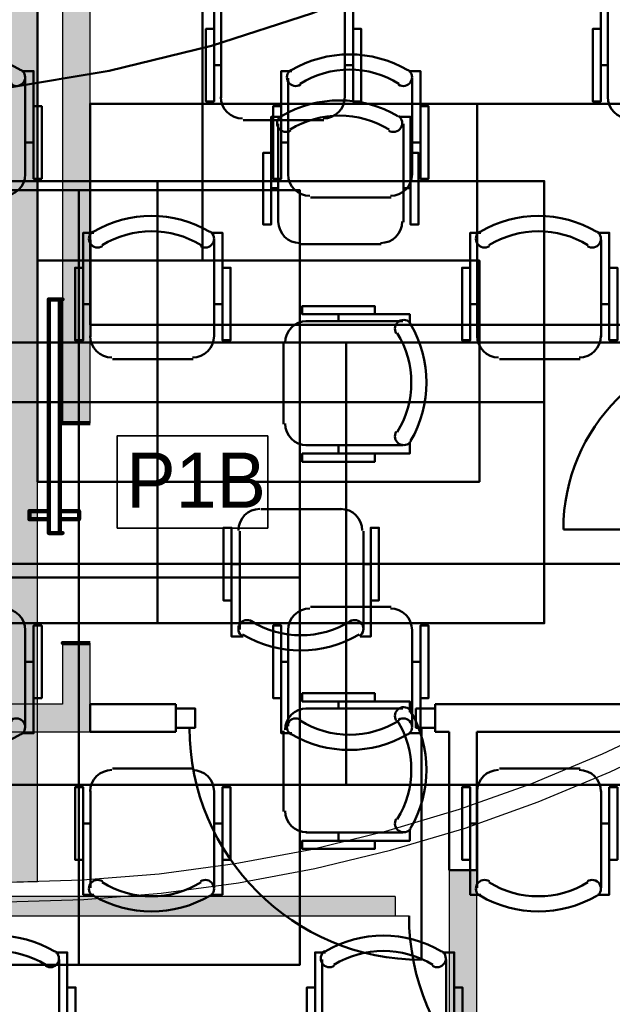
# Model space of a CAD drawing. Header units: metres. Extents: x -1 to 430, y -6 to 31.
# Tile 51 of 169: x 413.34 to 415.49, y 17.13 to 20.69. Entities that reach past the tile are written whole.
import ezdxf

# ---------------------------------------------------------------- set-up
doc = ezdxf.new("R2010")
doc.units = ezdxf.units.M
doc.linetypes.add('CONTINUA', pattern=[0])
doc.linetypes.add('VERDECKT', pattern=[9.525, 6.35, -3.175])
for name, color, linetype, lineweight in [('3D P1 MURS EXISTENTS', 7, 'CONTINUA', 25), ('3D P1 MURS NOUS', 7, 'CONTINUA', 25), ('3D P2 MURS NOUS', 7, 'CONTINUA', 25), ('3D PA MURS', 7, 'CONTINUA', 25), ('DISPOSICIÓ FUSTERIES INT  P2', 7, 'CONTINUA', 25), ('P1 MOBLES', 7, 'CONTINUA', 25), ('P2 MOBLES 2D', 7, 'CONTINUA', 25), ('P3 MOBLES', 7, 'CONTINUA', 25), ('P4 MOBLES', 7, 'CONTINUA', 25), ('P5 MOBLES', 7, 'CONTINUA', 25), ('PA MOBLES', 7, 'CONTINUA', 25)]:
    doc.layers.add(name, color=color, linetype=linetype, lineweight=lineweight)
doc.styles.add('Century Gothic', font='txt')

# ---------------------------------------------------------------- blocks, each defined once
blk = doc.blocks.new('OBJETO_COMPLEJO_68')
at = {"layer": 'P2 MOBLES 2D', "color": 202, "linetype": 'CONTINUA', "lineweight": 50, "transparency": 33554687}
for p, q in [((414.0712, 20.4099), (414.0712, 20.7612)), ((414.52, 20.7612), (414.52, 20.4099)), ((414.0458, 20.5284), (414.0712, 20.5284)), ((414.5496, 20.5284), (414.52, 20.5284)), ((414.4438, 20.3295), (414.1517, 20.3295))]:
    blk.add_line(p, q, dxfattribs=at)
for points in [[(414.0458, 20.6596), (414.0162, 20.6596), (414.0162, 20.3972), (414.0458, 20.3972), (414.0458, 20.7866), (414.0839, 20.7866)], [(414.0804, 20.791), (414.0755, 20.787), (414.0716, 20.7822), (414.0688, 20.7768), (414.067, 20.771), (414.0664, 20.765), (414.0669, 20.7589), (414.0686, 20.7529), (414.0716, 20.7473), (414.0756, 20.7423), (414.0803, 20.7383), (414.0857, 20.7354), (414.0915, 20.7336), (414.0975, 20.7329), (414.1036, 20.7334), (414.1095, 20.735), (414.1152, 20.7379)], [(414.4704, 20.7379), (414.4761, 20.735), (414.4821, 20.7334), (414.4882, 20.7329), (414.4942, 20.7336), (414.5, 20.7354), (414.5053, 20.7383), (414.5101, 20.7423), (414.5141, 20.7473), (414.5171, 20.7529), (414.5188, 20.7589), (414.5193, 20.765), (414.5187, 20.771), (414.5169, 20.7768), (414.5141, 20.7822), (414.5102, 20.787), (414.5052, 20.791)], [(414.5496, 20.6596), (414.5792, 20.6596), (414.5792, 20.3972), (414.5496, 20.3972), (414.5496, 20.7866), (414.5073, 20.7866)], [(414.0706, 20.4133), (414.0722, 20.3975), (414.0767, 20.3828), (414.084, 20.3695), (414.0935, 20.3579), (414.1051, 20.3484), (414.1184, 20.3411), (414.1331, 20.3366), (414.1489, 20.335)], [(414.441, 20.335), (414.4568, 20.3366), (414.4715, 20.3411), (414.4848, 20.3484), (414.4964, 20.3579), (414.5059, 20.3695), (414.5132, 20.3828), (414.5177, 20.3975), (414.5193, 20.4133)]]:
    blk.add_lwpolyline(points, dxfattribs=at)
blk.add_lwpolyline([(414.9983, 19.5887), (413.5971, 19.5887), (413.5971, 20.3887), (414.9983, 20.3887), (414.9983, 19.5887)], close=True, dxfattribs=at)
for centre, radius, start, end in [((414.2929, 20.4305), 0.4167, 59.5738, 120.4458), ((414.2929, 20.4517), 0.3405, 58.2581, 121.7649)]:
    blk.add_arc(centre, radius, start, end, dxfattribs=at)
blk = doc.blocks.new('OBJETO_COMPLEJO_69')
at = {"layer": 'P2 MOBLES 2D', "color": 202, "linetype": 'CONTINUA', "lineweight": 50, "transparency": 33554687}
for p, q in [((415.4724, 20.4099), (415.4724, 20.7612)), ((415.9211, 20.7612), (415.9211, 20.4099)), ((415.447, 20.5284), (415.4724, 20.5284)), ((415.9508, 20.5284), (415.9211, 20.5284)), ((415.8449, 20.3295), (415.5528, 20.3295))]:
    blk.add_line(p, q, dxfattribs=at)
for points in [[(415.447, 20.6596), (415.4174, 20.6596), (415.4174, 20.3972), (415.447, 20.3972), (415.447, 20.7866), (415.4851, 20.7866)], [(415.4816, 20.791), (415.4767, 20.787), (415.4728, 20.7822), (415.4699, 20.7768), (415.4682, 20.771), (415.4675, 20.765), (415.4681, 20.7589), (415.4698, 20.7529), (415.4727, 20.7473), (415.4767, 20.7423), (415.4815, 20.7383), (415.4869, 20.7354), (415.4927, 20.7336), (415.4987, 20.7329), (415.5048, 20.7334), (415.5107, 20.735), (415.5164, 20.7379)], [(415.8716, 20.7379), (415.8773, 20.735), (415.8833, 20.7334), (415.8894, 20.7329), (415.8954, 20.7336), (415.9011, 20.7354), (415.9065, 20.7383), (415.9113, 20.7423), (415.9153, 20.7473), (415.9183, 20.7529), (415.92, 20.7589), (415.9205, 20.765), (415.9199, 20.771), (415.9181, 20.7768), (415.9153, 20.7822), (415.9114, 20.787), (415.9064, 20.791)], [(415.9508, 20.6596), (415.9804, 20.6596), (415.9804, 20.3972), (415.9508, 20.3972), (415.9508, 20.7866), (415.9084, 20.7866)], [(415.4718, 20.4133), (415.4734, 20.3975), (415.4779, 20.3828), (415.4851, 20.3695), (415.4947, 20.3579), (415.5063, 20.3484), (415.5196, 20.3411), (415.5343, 20.3366), (415.5501, 20.335)], [(415.8422, 20.335), (415.858, 20.3366), (415.8727, 20.3411), (415.886, 20.3484), (415.8976, 20.3579), (415.9071, 20.3695), (415.9143, 20.3828), (415.9189, 20.3975), (415.9205, 20.4133)]]:
    blk.add_lwpolyline(points, dxfattribs=at)
blk.add_lwpolyline([(416.3995, 19.5887), (414.9983, 19.5887), (414.9983, 20.3887), (416.3995, 20.3887), (416.3995, 19.5887)], close=True, dxfattribs=at)
for centre, radius, start, end in [((415.6941, 20.4305), 0.4167, 59.5738, 120.4458), ((415.6941, 20.4517), 0.3405, 58.2581, 121.7649)]:
    blk.add_arc(centre, radius, start, end, dxfattribs=at)
blk = doc.blocks.new('OBJETO_COMPLEJO_90')
at = {"layer": 'P3 MOBLES', "color": 202, "linetype": 'CONTINUA', "lineweight": 50, "transparency": 33554687}
for p, q in [((414.378, 19.6013), (414.7293, 19.6013)), ((414.4965, 19.6267), (414.4965, 19.6013)), ((414.2975, 19.2287), (414.2975, 19.5208)), ((414.7293, 19.1525), (414.378, 19.1525)), ((414.4965, 19.1229), (414.4965, 19.1525))]:
    blk.add_line(p, q, dxfattribs=at)
blk.add_lwpolyline([(413.5567, 18.6742), (413.5567, 20.0754), (414.3568, 20.0754), (414.3568, 18.6742), (413.5567, 18.6742)], close=True, dxfattribs=at)
for points in [[(414.6277, 19.6267), (414.6277, 19.6563), (414.3653, 19.6563), (414.3653, 19.6267), (414.7547, 19.6267), (414.7547, 19.5886)], [(414.3814, 19.6019), (414.3656, 19.6003), (414.3509, 19.5958), (414.3376, 19.5885), (414.326, 19.579), (414.3164, 19.5674), (414.3092, 19.5541), (414.3047, 19.5394), (414.3031, 19.5236)], [(414.7591, 19.5921), (414.7551, 19.597), (414.7502, 19.6009), (414.7448, 19.6038), (414.7391, 19.6055), (414.733, 19.6061), (414.727, 19.6056), (414.721, 19.6039), (414.7153, 19.6009), (414.7104, 19.5969), (414.7064, 19.5922), (414.7035, 19.5868), (414.7017, 19.581), (414.701, 19.575), (414.7015, 19.5689), (414.7031, 19.563), (414.706, 19.5573)], [(414.3031, 19.2315), (414.3047, 19.2157), (414.3092, 19.201), (414.3164, 19.1877), (414.326, 19.1761), (414.3376, 19.1666), (414.3509, 19.1593), (414.3656, 19.1548), (414.3814, 19.1532)], [(414.706, 19.2021), (414.7031, 19.1964), (414.7015, 19.1904), (414.701, 19.1843), (414.7017, 19.1783), (414.7035, 19.1725), (414.7064, 19.1672), (414.7104, 19.1624), (414.7153, 19.1584), (414.721, 19.1554), (414.727, 19.1537), (414.733, 19.1532), (414.7391, 19.1538), (414.7448, 19.1556), (414.7502, 19.1584), (414.7551, 19.1623), (414.7591, 19.1673)], [(414.6277, 19.1229), (414.6277, 19.0933), (414.3653, 19.0933), (414.3653, 19.1229), (414.7547, 19.1229), (414.7547, 19.1652)]]:
    blk.add_lwpolyline(points, dxfattribs=at)
for centre, radius, start, end in [((414.3986, 19.3796), 0.4167, 329.5738, 30.4458), ((414.4198, 19.3796), 0.3405, 328.2581, 31.7649)]:
    blk.add_arc(centre, radius, start, end, dxfattribs=at)
blk = doc.blocks.new('OBJETO_COMPLEJO_91')
at = {"layer": 'P3 MOBLES', "color": 202, "linetype": 'CONTINUA', "lineweight": 50, "transparency": 33554687}
for p, q in [((412.7355, 19.6013), (412.3841, 19.6013)), ((412.617, 19.6267), (412.617, 19.6013)), ((412.8159, 19.2287), (412.8159, 19.5208)), ((412.3841, 19.1525), (412.7355, 19.1525)), ((412.617, 19.1229), (412.617, 19.1525))]:
    blk.add_line(p, q, dxfattribs=at)
blk.add_lwpolyline([(413.5567, 18.6742), (413.5567, 20.0754), (412.7567, 20.0754), (412.7567, 18.6742), (413.5567, 18.6742)], close=True, dxfattribs=at)
for points in [[(412.4857, 19.6267), (412.4857, 19.6563), (412.7482, 19.6563), (412.7482, 19.6267), (412.3587, 19.6267), (412.3587, 19.5886)], [(412.3543, 19.5921), (412.3584, 19.597), (412.3632, 19.6009), (412.3686, 19.6038), (412.3744, 19.6055), (412.3804, 19.6061), (412.3865, 19.6056), (412.3925, 19.6039), (412.3981, 19.6009), (412.4031, 19.5969), (412.407, 19.5922), (412.41, 19.5868), (412.4118, 19.581), (412.4125, 19.575), (412.412, 19.5689), (412.4103, 19.563), (412.4074, 19.5573)], [(412.7321, 19.6019), (412.7479, 19.6003), (412.7626, 19.5958), (412.7759, 19.5885), (412.7875, 19.579), (412.797, 19.5674), (412.8042, 19.5541), (412.8088, 19.5394), (412.8104, 19.5236)], [(412.8104, 19.2315), (412.8088, 19.2157), (412.8042, 19.201), (412.797, 19.1877), (412.7875, 19.1761), (412.7759, 19.1666), (412.7626, 19.1593), (412.7479, 19.1548), (412.7321, 19.1532)], [(412.4074, 19.2021), (412.4103, 19.1964), (412.412, 19.1904), (412.4125, 19.1843), (412.4118, 19.1783), (412.41, 19.1725), (412.407, 19.1672), (412.4031, 19.1624), (412.3981, 19.1584), (412.3925, 19.1554), (412.3865, 19.1537), (412.3804, 19.1532), (412.3744, 19.1538), (412.3686, 19.1556), (412.3632, 19.1584), (412.3584, 19.1623), (412.3543, 19.1673)], [(412.4857, 19.1229), (412.4857, 19.0933), (412.7482, 19.0933), (412.7482, 19.1229), (412.3587, 19.1229), (412.3587, 19.1652)]]:
    blk.add_lwpolyline(points, dxfattribs=at)
for centre, radius, start, end in [((412.7149, 19.3796), 0.4167, 149.5542, 210.4262), ((412.6937, 19.3796), 0.3405, 148.2351, 211.7419)]:
    blk.add_arc(centre, radius, start, end, dxfattribs=at)
blk = doc.blocks.new('OBJETO_COMPLEJO_92')
at = {"layer": 'P3 MOBLES', "color": 202, "linetype": 'CONTINUA', "lineweight": 50, "transparency": 33554687}
for p, q in [((414.4965, 18.2255), (414.4965, 18.2001)), ((414.378, 18.2001), (414.7293, 18.2001)), ((414.2975, 17.8276), (414.2975, 18.1197)), ((414.7293, 17.7514), (414.378, 17.7514)), ((414.4965, 17.7217), (414.4965, 17.7514))]:
    blk.add_line(p, q, dxfattribs=at)
blk.add_lwpolyline([(413.5567, 17.273), (413.5567, 18.6742), (414.3568, 18.6742), (414.3568, 17.273), (413.5567, 17.273)], close=True, dxfattribs=at)
for points in [[(414.6277, 18.2255), (414.6277, 18.2551), (414.3653, 18.2551), (414.3653, 18.2255), (414.7547, 18.2255), (414.7547, 18.1874)], [(414.3814, 18.2007), (414.3656, 18.1991), (414.3509, 18.1946), (414.3376, 18.1874), (414.326, 18.1778), (414.3164, 18.1662), (414.3092, 18.1529), (414.3047, 18.1382), (414.3031, 18.1224)], [(414.7591, 18.1909), (414.7551, 18.1958), (414.7502, 18.1997), (414.7448, 18.2026), (414.7391, 18.2043), (414.733, 18.205), (414.727, 18.2044), (414.721, 18.2027), (414.7153, 18.1998), (414.7104, 18.1958), (414.7064, 18.191), (414.7035, 18.1856), (414.7017, 18.1798), (414.701, 18.1738), (414.7015, 18.1677), (414.7031, 18.1618), (414.706, 18.1561)], [(414.3031, 17.8303), (414.3047, 17.8145), (414.3092, 17.7998), (414.3164, 17.7865), (414.326, 17.7749), (414.3376, 17.7654), (414.3509, 17.7582), (414.3656, 17.7536), (414.3814, 17.752)], [(414.706, 17.8009), (414.7031, 17.7952), (414.7015, 17.7892), (414.701, 17.7831), (414.7017, 17.7771), (414.7035, 17.7714), (414.7064, 17.766), (414.7104, 17.7612), (414.7153, 17.7572), (414.721, 17.7542), (414.727, 17.7525), (414.733, 17.752), (414.7391, 17.7526), (414.7448, 17.7544), (414.7502, 17.7572), (414.7551, 17.7612), (414.7591, 17.7661)], [(414.6277, 17.7217), (414.6277, 17.6921), (414.3653, 17.6921), (414.3653, 17.7217), (414.7547, 17.7217), (414.7547, 17.7641)]]:
    blk.add_lwpolyline(points, dxfattribs=at)
for centre, radius, start, end in [((414.3986, 17.9784), 0.4167, 329.5738, 30.4458), ((414.4198, 17.9784), 0.3405, 328.2581, 31.7649)]:
    blk.add_arc(centre, radius, start, end, dxfattribs=at)
blk = doc.blocks.new('OBJETO_COMPLEJO_93')
at = {"layer": 'P3 MOBLES', "color": 202, "linetype": 'CONTINUA', "lineweight": 50, "transparency": 33554687}
for p, q in [((412.617, 18.2255), (412.617, 18.2001)), ((412.7355, 18.2001), (412.3841, 18.2001)), ((412.8159, 17.8276), (412.8159, 18.1197)), ((412.3841, 17.7514), (412.7355, 17.7514)), ((412.617, 17.7217), (412.617, 17.7514))]:
    blk.add_line(p, q, dxfattribs=at)
blk.add_lwpolyline([(413.5567, 17.273), (413.5567, 18.6742), (412.7567, 18.6742), (412.7567, 17.273), (413.5567, 17.273)], close=True, dxfattribs=at)
for points in [[(412.4857, 18.2255), (412.4857, 18.2551), (412.7482, 18.2551), (412.7482, 18.2255), (412.3587, 18.2255), (412.3587, 18.1874)], [(412.3543, 18.1909), (412.3584, 18.1958), (412.3632, 18.1997), (412.3686, 18.2026), (412.3744, 18.2043), (412.3804, 18.205), (412.3865, 18.2044), (412.3925, 18.2027), (412.3981, 18.1998), (412.4031, 18.1958), (412.407, 18.191), (412.41, 18.1856), (412.4118, 18.1798), (412.4125, 18.1738), (412.412, 18.1677), (412.4103, 18.1618), (412.4074, 18.1561)], [(412.7321, 18.2007), (412.7479, 18.1991), (412.7626, 18.1946), (412.7759, 18.1874), (412.7875, 18.1778), (412.797, 18.1662), (412.8042, 18.1529), (412.8088, 18.1382), (412.8104, 18.1224)], [(412.8104, 17.8303), (412.8088, 17.8145), (412.8042, 17.7998), (412.797, 17.7865), (412.7875, 17.7749), (412.7759, 17.7654), (412.7626, 17.7582), (412.7479, 17.7536), (412.7321, 17.752)], [(412.4074, 17.8009), (412.4103, 17.7952), (412.412, 17.7892), (412.4125, 17.7831), (412.4118, 17.7771), (412.41, 17.7714), (412.407, 17.766), (412.4031, 17.7612), (412.3981, 17.7572), (412.3925, 17.7542), (412.3865, 17.7525), (412.3804, 17.752), (412.3744, 17.7526), (412.3686, 17.7544), (412.3632, 17.7572), (412.3584, 17.7612), (412.3543, 17.7661)], [(412.4857, 17.7217), (412.4857, 17.6921), (412.7482, 17.6921), (412.7482, 17.7217), (412.3587, 17.7217), (412.3587, 17.7641)]]:
    blk.add_lwpolyline(points, dxfattribs=at)
for centre, radius, start, end in [((412.7149, 17.9784), 0.4167, 149.5542, 210.4262), ((412.6937, 17.9784), 0.3405, 148.2351, 211.7419)]:
    blk.add_arc(centre, radius, start, end, dxfattribs=at)
blk = doc.blocks.new('OBJETO_COMPLEJO_117')
at = {"layer": 'P4 MOBLES', "color": 202, "linetype": 'CONTINUA', "lineweight": 50, "transparency": 33554687}
for p, q in [((413.0361, 16.9408), (413.0361, 17.2921)), ((413.4848, 17.2921), (413.4848, 16.9408)), ((413.0107, 17.0593), (413.0361, 17.0593)), ((413.5144, 17.0593), (413.4848, 17.0593)), ((413.4086, 16.8603), (413.1165, 16.8603))]:
    blk.add_line(p, q, dxfattribs=at)
for points in [[(413.0107, 17.1905), (412.9811, 17.1905), (412.9811, 16.9281), (413.0107, 16.9281), (413.0107, 17.3175), (413.0488, 17.3175)], [(413.0453, 17.3219), (413.0404, 17.3178), (413.0365, 17.313), (413.0336, 17.3076), (413.0318, 17.3018), (413.0312, 17.2958), (413.0317, 17.2898), (413.0335, 17.2838), (413.0364, 17.2781), (413.0404, 17.2732), (413.0452, 17.2692), (413.0506, 17.2663), (413.0563, 17.2645), (413.0624, 17.2638), (413.0684, 17.2643), (413.0744, 17.2659), (413.0801, 17.2688)], [(413.4353, 17.2688), (413.441, 17.2659), (413.447, 17.2643), (413.453, 17.2638), (413.4591, 17.2645), (413.4648, 17.2663), (413.4702, 17.2692), (413.475, 17.2732), (413.479, 17.2781), (413.4819, 17.2838), (413.4837, 17.2898), (413.4842, 17.2958), (413.4835, 17.3018), (413.4818, 17.3076), (413.4789, 17.313), (413.475, 17.3178), (413.4701, 17.3219)], [(413.5144, 17.1905), (413.5441, 17.1905), (413.5441, 16.9281), (413.5144, 16.9281), (413.5144, 17.3175), (413.4721, 17.3175)], [(413.0354, 16.9442), (413.037, 16.9284), (413.0416, 16.9137), (413.0488, 16.9004), (413.0584, 16.8888), (413.07, 16.8792), (413.0833, 16.872), (413.098, 16.8675), (413.1138, 16.8659)], [(413.4059, 16.8659), (413.4216, 16.8675), (413.4363, 16.872), (413.4496, 16.8792), (413.4612, 16.8888), (413.4708, 16.9004), (413.478, 16.9137), (413.4826, 16.9284), (413.4842, 16.9442)]]:
    blk.add_lwpolyline(points, dxfattribs=at)
blk.add_lwpolyline([(413.9632, 16.1195), (412.562, 16.1195), (412.562, 16.9196), (413.9632, 16.9196), (413.9632, 16.1195)], close=True, dxfattribs=at)
for centre, radius, start, end in [((413.2578, 16.9614), 0.4167, 59.5738, 120.4458), ((413.2578, 16.9826), 0.3405, 58.2581, 121.7649)]:
    blk.add_arc(centre, radius, start, end, dxfattribs=at)
blk = doc.blocks.new('OBJETO_COMPLEJO_119')
at = {"layer": 'P4 MOBLES', "color": 202, "linetype": 'CONTINUA', "lineweight": 50, "transparency": 33554687}
for p, q in [((414.4373, 16.9408), (414.4373, 17.2921)), ((414.886, 17.2921), (414.886, 16.9408)), ((414.4119, 17.0593), (414.4373, 17.0593)), ((414.9156, 17.0593), (414.886, 17.0593)), ((414.8098, 16.8603), (414.5177, 16.8603))]:
    blk.add_line(p, q, dxfattribs=at)
for points in [[(414.4119, 17.1905), (414.3822, 17.1905), (414.3822, 16.9281), (414.4119, 16.9281), (414.4119, 17.3175), (414.45, 17.3175)], [(414.4465, 17.3219), (414.4415, 17.3178), (414.4376, 17.313), (414.4348, 17.3076), (414.433, 17.3018), (414.4324, 17.2958), (414.4329, 17.2898), (414.4346, 17.2838), (414.4376, 17.2781), (414.4416, 17.2732), (414.4464, 17.2692), (414.4517, 17.2663), (414.4575, 17.2645), (414.4635, 17.2638), (414.4696, 17.2643), (414.4756, 17.2659), (414.4813, 17.2688)], [(414.8365, 17.2688), (414.8422, 17.2659), (414.8481, 17.2643), (414.8542, 17.2638), (414.8602, 17.2645), (414.866, 17.2663), (414.8714, 17.2692), (414.8761, 17.2732), (414.8802, 17.2781), (414.8831, 17.2838), (414.8848, 17.2898), (414.8854, 17.2958), (414.8847, 17.3018), (414.883, 17.3076), (414.8801, 17.313), (414.8762, 17.3178), (414.8713, 17.3219)], [(414.9156, 17.1905), (414.9453, 17.1905), (414.9453, 16.9281), (414.9156, 16.9281), (414.9156, 17.3175), (414.8733, 17.3175)], [(414.4366, 16.9442), (414.4382, 16.9284), (414.4428, 16.9137), (414.45, 16.9004), (414.4596, 16.8888), (414.4712, 16.8792), (414.4845, 16.872), (414.4992, 16.8675), (414.5149, 16.8659)], [(414.807, 16.8659), (414.8228, 16.8675), (414.8375, 16.872), (414.8508, 16.8792), (414.8624, 16.8888), (414.872, 16.9004), (414.8792, 16.9137), (414.8838, 16.9284), (414.8854, 16.9442)]]:
    blk.add_lwpolyline(points, dxfattribs=at)
blk.add_lwpolyline([(415.3643, 16.1195), (413.9632, 16.1195), (413.9632, 16.9196), (415.3643, 16.9196), (415.3643, 16.1195)], close=True, dxfattribs=at)
for centre, radius, start, end in [((414.659, 16.9614), 0.4167, 59.5738, 120.4458), ((414.659, 16.9826), 0.3405, 58.2581, 121.7649)]:
    blk.add_arc(centre, radius, start, end, dxfattribs=at)
blk = doc.blocks.new('OBJETO_COMPLEJO_135')
at = {"layer": 'P4 MOBLES', "color": 202, "linetype": 'CONTINUA', "lineweight": 50, "transparency": 33554687}
for p, q in [((412.9136, 20.1298), (412.9136, 20.4812)), ((413.3623, 20.4812), (413.3623, 20.1298)), ((412.8882, 20.2483), (412.9136, 20.2483)), ((413.392, 20.2483), (413.3623, 20.2483)), ((413.2861, 20.0494), (412.9941, 20.0494))]:
    blk.add_line(p, q, dxfattribs=at)
for points in [[(412.8882, 20.3796), (412.8586, 20.3796), (412.8586, 20.1171), (412.8882, 20.1171), (412.8882, 20.5066), (412.9263, 20.5066)], [(412.9228, 20.511), (412.9179, 20.5069), (412.914, 20.5021), (412.9111, 20.4967), (412.9094, 20.4909), (412.9087, 20.4849), (412.9093, 20.4788), (412.911, 20.4729), (412.9139, 20.4672), (412.918, 20.4622), (412.9227, 20.4583), (412.9281, 20.4554), (412.9339, 20.4535), (412.9399, 20.4528), (412.946, 20.4533), (412.9519, 20.455), (412.9576, 20.4579)], [(413.3128, 20.4579), (413.3185, 20.455), (413.3245, 20.4533), (413.3306, 20.4528), (413.3366, 20.4535), (413.3424, 20.4554), (413.3477, 20.4583), (413.3525, 20.4622), (413.3565, 20.4672), (413.3595, 20.4729), (413.3612, 20.4788), (413.3617, 20.4849), (413.3611, 20.4909), (413.3593, 20.4967), (413.3565, 20.5021), (413.3526, 20.5069), (413.3476, 20.511)], [(413.392, 20.3796), (413.4216, 20.3796), (413.4216, 20.1171), (413.392, 20.1171), (413.392, 20.5066), (413.3496, 20.5066)], [(412.913, 20.1332), (412.9146, 20.1174), (412.9191, 20.1027), (412.9264, 20.0894), (412.9359, 20.0779), (412.9475, 20.0683), (412.9608, 20.0611), (412.9755, 20.0565), (412.9913, 20.0549)], [(413.2834, 20.0549), (413.2992, 20.0565), (413.3139, 20.0611), (413.3272, 20.0683), (413.3388, 20.0779), (413.3483, 20.0894), (413.3555, 20.1027), (413.3601, 20.1174), (413.3617, 20.1332)]]:
    blk.add_lwpolyline(points, dxfattribs=at)
blk.add_lwpolyline([(413.8407, 19.3086), (412.4395, 19.3086), (412.4395, 20.1087), (413.8407, 20.1087), (413.8407, 19.3086)], close=True, dxfattribs=at)
for centre, radius, start, end in [((413.1353, 20.1505), 0.4167, 59.5738, 120.4458), ((413.1353, 20.1716), 0.3405, 58.2581, 121.7649)]:
    blk.add_arc(centre, radius, start, end, dxfattribs=at)
blk = doc.blocks.new('OBJETO_COMPLEJO_136')
at = {"layer": 'P4 MOBLES', "color": 202, "linetype": 'CONTINUA', "lineweight": 50, "transparency": 33554687}
for p, q in [((413.2861, 18.5678), (412.9941, 18.5678)), ((412.9136, 18.4873), (412.9136, 18.136)), ((413.3623, 18.136), (413.3623, 18.4873)), ((412.8882, 18.3688), (412.9136, 18.3688)), ((413.392, 18.3688), (413.3623, 18.3688))]:
    blk.add_line(p, q, dxfattribs=at)
blk.add_lwpolyline([(413.8407, 19.3086), (412.4395, 19.3086), (412.4395, 18.5085), (413.8407, 18.5085), (413.8407, 19.3086)], close=True, dxfattribs=at)
for points in [[(412.913, 18.4839), (412.9146, 18.4997), (412.9191, 18.5144), (412.9264, 18.5277), (412.9359, 18.5393), (412.9475, 18.5489), (412.9608, 18.5561), (412.9755, 18.5607), (412.9913, 18.5623)], [(413.2834, 18.5623), (413.2992, 18.5607), (413.3139, 18.5561), (413.3272, 18.5489), (413.3388, 18.5393), (413.3483, 18.5277), (413.3555, 18.5144), (413.3601, 18.4997), (413.3617, 18.4839)], [(412.8882, 18.2376), (412.8586, 18.2376), (412.8586, 18.5), (412.8882, 18.5), (412.8882, 18.1106), (412.9263, 18.1106)], [(413.392, 18.2376), (413.4216, 18.2376), (413.4216, 18.5), (413.392, 18.5), (413.392, 18.1106), (413.3496, 18.1106)], [(412.9228, 18.1062), (412.9179, 18.1103), (412.914, 18.1151), (412.9111, 18.1205), (412.9094, 18.1263), (412.9087, 18.1323), (412.9093, 18.1384), (412.911, 18.1443), (412.9139, 18.15), (412.918, 18.1549), (412.9227, 18.1589), (412.9281, 18.1618), (412.9339, 18.1636), (412.9399, 18.1643), (412.946, 18.1639), (412.9519, 18.1622), (412.9576, 18.1593)], [(413.3128, 18.1593), (413.3185, 18.1622), (413.3245, 18.1639), (413.3306, 18.1643), (413.3366, 18.1636), (413.3424, 18.1618), (413.3477, 18.1589), (413.3525, 18.1549), (413.3565, 18.15), (413.3595, 18.1443), (413.3612, 18.1384), (413.3617, 18.1323), (413.3611, 18.1263), (413.3593, 18.1205), (413.3565, 18.1151), (413.3526, 18.1103), (413.3476, 18.1062)]]:
    blk.add_lwpolyline(points, dxfattribs=at)
for centre, radius, start, end in [((413.1353, 18.4456), 0.3405, 238.2351, 301.7419), ((413.1353, 18.4667), 0.4167, 239.5542, 300.4262)]:
    blk.add_arc(centre, radius, start, end, dxfattribs=at)
blk = doc.blocks.new('OBJETO_COMPLEJO_137')
at = {"layer": 'P4 MOBLES', "color": 202, "linetype": 'CONTINUA', "lineweight": 50, "transparency": 33554687}
for p, q in [((414.3148, 20.1298), (414.3148, 20.4812)), ((414.7635, 20.4812), (414.7635, 20.1298)), ((414.2894, 20.2483), (414.3148, 20.2483)), ((414.7931, 20.2483), (414.7635, 20.2483)), ((414.6873, 20.0494), (414.3952, 20.0494))]:
    blk.add_line(p, q, dxfattribs=at)
for points in [[(414.2894, 20.3796), (414.2598, 20.3796), (414.2598, 20.1171), (414.2894, 20.1171), (414.2894, 20.5066), (414.3275, 20.5066)], [(414.324, 20.511), (414.3191, 20.5069), (414.3152, 20.5021), (414.3123, 20.4967), (414.3106, 20.4909), (414.3099, 20.4849), (414.3104, 20.4788), (414.3122, 20.4729), (414.3151, 20.4672), (414.3191, 20.4622), (414.3239, 20.4583), (414.3293, 20.4554), (414.335, 20.4535), (414.3411, 20.4528), (414.3471, 20.4533), (414.3531, 20.455), (414.3588, 20.4579)], [(414.714, 20.4579), (414.7197, 20.455), (414.7257, 20.4533), (414.7317, 20.4528), (414.7378, 20.4535), (414.7435, 20.4554), (414.7489, 20.4583), (414.7537, 20.4622), (414.7577, 20.4672), (414.7606, 20.4729), (414.7624, 20.4788), (414.7629, 20.4849), (414.7623, 20.4909), (414.7605, 20.4967), (414.7576, 20.5021), (414.7537, 20.5069), (414.7488, 20.511)], [(414.7931, 20.3796), (414.8228, 20.3796), (414.8228, 20.1171), (414.7931, 20.1171), (414.7931, 20.5066), (414.7508, 20.5066)], [(414.3142, 20.1332), (414.3157, 20.1174), (414.3203, 20.1027), (414.3275, 20.0894), (414.3371, 20.0779), (414.3487, 20.0683), (414.362, 20.0611), (414.3767, 20.0565), (414.3925, 20.0549)], [(414.6846, 20.0549), (414.7004, 20.0565), (414.7151, 20.0611), (414.7284, 20.0683), (414.7399, 20.0779), (414.7495, 20.0894), (414.7567, 20.1027), (414.7613, 20.1174), (414.7629, 20.1332)]]:
    blk.add_lwpolyline(points, dxfattribs=at)
blk.add_lwpolyline([(415.2419, 19.3086), (413.8407, 19.3086), (413.8407, 20.1087), (415.2419, 20.1087), (415.2419, 19.3086)], close=True, dxfattribs=at)
for centre, radius, start, end in [((414.5365, 20.1505), 0.4167, 59.5738, 120.4458), ((414.5365, 20.1716), 0.3405, 58.2581, 121.7649)]:
    blk.add_arc(centre, radius, start, end, dxfattribs=at)
blk = doc.blocks.new('OBJETO_COMPLEJO_138')
at = {"layer": 'P4 MOBLES', "color": 202, "linetype": 'CONTINUA', "lineweight": 50, "transparency": 33554687}
for p, q in [((414.6873, 18.5678), (414.3952, 18.5678)), ((414.3148, 18.4873), (414.3148, 18.136)), ((414.7635, 18.136), (414.7635, 18.4873)), ((414.2894, 18.3688), (414.3148, 18.3688)), ((414.7931, 18.3688), (414.7635, 18.3688))]:
    blk.add_line(p, q, dxfattribs=at)
blk.add_lwpolyline([(415.2419, 19.3086), (413.8407, 19.3086), (413.8407, 18.5085), (415.2419, 18.5085), (415.2419, 19.3086)], close=True, dxfattribs=at)
for points in [[(414.3142, 18.4839), (414.3157, 18.4997), (414.3203, 18.5144), (414.3275, 18.5277), (414.3371, 18.5393), (414.3487, 18.5489), (414.362, 18.5561), (414.3767, 18.5607), (414.3925, 18.5623)], [(414.6846, 18.5623), (414.7004, 18.5607), (414.7151, 18.5561), (414.7284, 18.5489), (414.7399, 18.5393), (414.7495, 18.5277), (414.7567, 18.5144), (414.7613, 18.4997), (414.7629, 18.4839)], [(414.2894, 18.2376), (414.2598, 18.2376), (414.2598, 18.5), (414.2894, 18.5), (414.2894, 18.1106), (414.3275, 18.1106)], [(414.7931, 18.2376), (414.8228, 18.2376), (414.8228, 18.5), (414.7931, 18.5), (414.7931, 18.1106), (414.7508, 18.1106)], [(414.324, 18.1062), (414.3191, 18.1103), (414.3152, 18.1151), (414.3123, 18.1205), (414.3106, 18.1263), (414.3099, 18.1323), (414.3104, 18.1384), (414.3122, 18.1443), (414.3151, 18.15), (414.3191, 18.1549), (414.3239, 18.1589), (414.3293, 18.1618), (414.335, 18.1636), (414.3411, 18.1643), (414.3471, 18.1639), (414.3531, 18.1622), (414.3588, 18.1593)], [(414.714, 18.1593), (414.7197, 18.1622), (414.7257, 18.1639), (414.7317, 18.1643), (414.7378, 18.1636), (414.7435, 18.1618), (414.7489, 18.1589), (414.7537, 18.1549), (414.7577, 18.15), (414.7606, 18.1443), (414.7624, 18.1384), (414.7629, 18.1323), (414.7623, 18.1263), (414.7605, 18.1205), (414.7576, 18.1151), (414.7537, 18.1103), (414.7488, 18.1062)]]:
    blk.add_lwpolyline(points, dxfattribs=at)
for centre, radius, start, end in [((414.5365, 18.4456), 0.3405, 238.2351, 301.7419), ((414.5365, 18.4667), 0.4167, 239.5542, 300.4262)]:
    blk.add_arc(centre, radius, start, end, dxfattribs=at)
blk = doc.blocks.new('OBJETO_COMPLEJO_186')
at = {"layer": 'P5 MOBLES', "color": 202, "linetype": 'CONTINUA', "lineweight": 50, "transparency": 33554687}
for p, q in [((413.5978, 19.5452), (413.5978, 19.8965)), ((414.0465, 19.8965), (414.0465, 19.5452)), ((413.5724, 19.6637), (413.5978, 19.6637)), ((414.0761, 19.6637), (414.0465, 19.6637)), ((413.9703, 19.4648), (413.6782, 19.4648))]:
    blk.add_line(p, q, dxfattribs=at)
for points in [[(413.5724, 19.795), (413.5427, 19.795), (413.5427, 19.5325), (413.5724, 19.5325), (413.5724, 19.9219), (413.6105, 19.9219)], [(413.607, 19.9263), (413.602, 19.9223), (413.5981, 19.9175), (413.5953, 19.9121), (413.5935, 19.9063), (413.5929, 19.9003), (413.5934, 19.8942), (413.5951, 19.8882), (413.5981, 19.8826), (413.6021, 19.8776), (413.6069, 19.8736), (413.6122, 19.8707), (413.618, 19.8689), (413.624, 19.8682), (413.6301, 19.8687), (413.6361, 19.8703), (413.6418, 19.8732)], [(413.997, 19.8732), (414.0027, 19.8703), (414.0086, 19.8687), (414.0147, 19.8682), (414.0207, 19.8689), (414.0265, 19.8707), (414.0319, 19.8736), (414.0366, 19.8776), (414.0407, 19.8826), (414.0436, 19.8882), (414.0453, 19.8942), (414.0459, 19.9003), (414.0452, 19.9063), (414.0435, 19.9121), (414.0406, 19.9175), (414.0367, 19.9223), (414.0318, 19.9263)], [(414.0761, 19.795), (414.1058, 19.795), (414.1058, 19.5325), (414.0761, 19.5325), (414.0761, 19.9219), (414.0338, 19.9219)], [(413.5971, 19.5486), (413.5987, 19.5328), (413.6033, 19.5181), (413.6105, 19.5048), (413.6201, 19.4932), (413.6317, 19.4837), (413.645, 19.4764), (413.6597, 19.4719), (413.6754, 19.4703)], [(413.9675, 19.4703), (413.9833, 19.4719), (413.998, 19.4764), (414.0113, 19.4837), (414.0229, 19.4932), (414.0325, 19.5048), (414.0397, 19.5181), (414.0443, 19.5328), (414.0459, 19.5486)]]:
    blk.add_lwpolyline(points, dxfattribs=at)
blk.add_lwpolyline([(414.5248, 18.724), (413.1237, 18.724), (413.1237, 19.524), (414.5248, 19.524), (414.5248, 18.724)], close=True, dxfattribs=at)
for centre, radius, start, end in [((413.8195, 19.5658), 0.4167, 59.5738, 120.4458), ((413.8195, 19.587), 0.3405, 58.2581, 121.7649)]:
    blk.add_arc(centre, radius, start, end, dxfattribs=at)
blk = doc.blocks.new('OBJETO_COMPLEJO_187')
at = {"layer": 'P5 MOBLES', "color": 202, "linetype": 'CONTINUA', "lineweight": 50, "transparency": 33554687}
for p, q in [((413.9703, 17.9832), (413.6782, 17.9832)), ((413.5978, 17.9027), (413.5978, 17.5514)), ((414.0465, 17.5514), (414.0465, 17.9027)), ((413.5724, 17.7842), (413.5978, 17.7842)), ((414.0761, 17.7842), (414.0465, 17.7842))]:
    blk.add_line(p, q, dxfattribs=at)
blk.add_lwpolyline([(414.5248, 18.724), (413.1237, 18.724), (413.1237, 17.9239), (414.5248, 17.9239), (414.5248, 18.724)], close=True, dxfattribs=at)
for points in [[(413.5971, 17.8993), (413.5987, 17.9151), (413.6033, 17.9298), (413.6105, 17.9431), (413.6201, 17.9547), (413.6317, 17.9643), (413.645, 17.9715), (413.6597, 17.976), (413.6754, 17.9776)], [(413.9675, 17.9776), (413.9833, 17.976), (413.998, 17.9715), (414.0113, 17.9643), (414.0229, 17.9547), (414.0325, 17.9431), (414.0397, 17.9298), (414.0443, 17.9151), (414.0459, 17.8993)], [(413.5724, 17.653), (413.5427, 17.653), (413.5427, 17.9154), (413.5724, 17.9154), (413.5724, 17.526), (413.6105, 17.526)], [(414.0761, 17.653), (414.1058, 17.653), (414.1058, 17.9154), (414.0761, 17.9154), (414.0761, 17.526), (414.0338, 17.526)], [(413.607, 17.5216), (413.602, 17.5256), (413.5981, 17.5305), (413.5953, 17.5358), (413.5935, 17.5416), (413.5929, 17.5477), (413.5934, 17.5537), (413.5951, 17.5597), (413.5981, 17.5654), (413.6021, 17.5703), (413.6069, 17.5743), (413.6122, 17.5772), (413.618, 17.579), (413.624, 17.5797), (413.6301, 17.5792), (413.6361, 17.5776), (413.6418, 17.5747)], [(413.997, 17.5747), (414.0027, 17.5776), (414.0086, 17.5792), (414.0147, 17.5797), (414.0207, 17.579), (414.0265, 17.5772), (414.0319, 17.5743), (414.0366, 17.5703), (414.0407, 17.5654), (414.0436, 17.5597), (414.0453, 17.5537), (414.0459, 17.5477), (414.0452, 17.5416), (414.0435, 17.5358), (414.0406, 17.5305), (414.0367, 17.5256), (414.0318, 17.5216)]]:
    blk.add_lwpolyline(points, dxfattribs=at)
for centre, radius, start, end in [((413.8195, 17.8609), 0.3405, 238.2351, 301.7419), ((413.8195, 17.8821), 0.4167, 239.5542, 300.4262)]:
    blk.add_arc(centre, radius, start, end, dxfattribs=at)
blk = doc.blocks.new('OBJETO_COMPLEJO_188')
at = {"layer": 'P5 MOBLES', "color": 202, "linetype": 'CONTINUA', "lineweight": 50, "transparency": 33554687}
for p, q in [((414.999, 19.5452), (414.999, 19.8965)), ((415.4477, 19.8965), (415.4477, 19.5452)), ((414.9736, 19.6637), (414.999, 19.6637)), ((415.4773, 19.6637), (415.4477, 19.6637)), ((415.3715, 19.4648), (415.0794, 19.4648))]:
    blk.add_line(p, q, dxfattribs=at)
for points in [[(414.9736, 19.795), (414.9439, 19.795), (414.9439, 19.5325), (414.9736, 19.5325), (414.9736, 19.9219), (415.0117, 19.9219)], [(415.0081, 19.9263), (415.0032, 19.9223), (414.9993, 19.9175), (414.9965, 19.9121), (414.9947, 19.9063), (414.9941, 19.9003), (414.9946, 19.8942), (414.9963, 19.8882), (414.9993, 19.8826), (415.0033, 19.8776), (415.0081, 19.8736), (415.0134, 19.8707), (415.0192, 19.8689), (415.0252, 19.8682), (415.0313, 19.8687), (415.0373, 19.8703), (415.043, 19.8732)], [(415.3981, 19.8732), (415.4038, 19.8703), (415.4098, 19.8687), (415.4159, 19.8682), (415.4219, 19.8689), (415.4277, 19.8707), (415.433, 19.8736), (415.4378, 19.8776), (415.4418, 19.8826), (415.4448, 19.8882), (415.4465, 19.8942), (415.447, 19.9003), (415.4464, 19.9063), (415.4446, 19.9121), (415.4418, 19.9175), (415.4379, 19.9223), (415.433, 19.9263)], [(415.4773, 19.795), (415.5069, 19.795), (415.5069, 19.5325), (415.4773, 19.5325), (415.4773, 19.9219), (415.435, 19.9219)], [(414.9983, 19.5486), (414.9999, 19.5328), (415.0045, 19.5181), (415.0117, 19.5048), (415.0212, 19.4932), (415.0328, 19.4837), (415.0461, 19.4764), (415.0608, 19.4719), (415.0766, 19.4703)], [(415.3687, 19.4703), (415.3845, 19.4719), (415.3992, 19.4764), (415.4125, 19.4837), (415.4241, 19.4932), (415.4337, 19.5048), (415.4409, 19.5181), (415.4454, 19.5328), (415.447, 19.5486)]]:
    blk.add_lwpolyline(points, dxfattribs=at)
blk.add_lwpolyline([(415.926, 18.724), (414.5248, 18.724), (414.5248, 19.524), (415.926, 19.524), (415.926, 18.724)], close=True, dxfattribs=at)
for centre, radius, start, end in [((415.2206, 19.5658), 0.4167, 59.5738, 120.4458), ((415.2206, 19.587), 0.3405, 58.2581, 121.7649)]:
    blk.add_arc(centre, radius, start, end, dxfattribs=at)
blk = doc.blocks.new('OBJETO_COMPLEJO_189')
at = {"layer": 'P5 MOBLES', "color": 202, "linetype": 'CONTINUA', "lineweight": 50, "transparency": 33554687}
for p, q in [((415.3715, 17.9832), (415.0794, 17.9832)), ((414.999, 17.9027), (414.999, 17.5514)), ((415.4477, 17.5514), (415.4477, 17.9027)), ((414.9736, 17.7842), (414.999, 17.7842)), ((415.4773, 17.7842), (415.4477, 17.7842))]:
    blk.add_line(p, q, dxfattribs=at)
blk.add_lwpolyline([(415.926, 18.724), (414.5248, 18.724), (414.5248, 17.9239), (415.926, 17.9239), (415.926, 18.724)], close=True, dxfattribs=at)
for points in [[(414.9983, 17.8993), (414.9999, 17.9151), (415.0045, 17.9298), (415.0117, 17.9431), (415.0212, 17.9547), (415.0328, 17.9643), (415.0461, 17.9715), (415.0608, 17.976), (415.0766, 17.9776)], [(415.3687, 17.9776), (415.3845, 17.976), (415.3992, 17.9715), (415.4125, 17.9643), (415.4241, 17.9547), (415.4337, 17.9431), (415.4409, 17.9298), (415.4454, 17.9151), (415.447, 17.8993)], [(414.9736, 17.653), (414.9439, 17.653), (414.9439, 17.9154), (414.9736, 17.9154), (414.9736, 17.526), (415.0117, 17.526)], [(415.4773, 17.653), (415.5069, 17.653), (415.5069, 17.9154), (415.4773, 17.9154), (415.4773, 17.526), (415.435, 17.526)], [(415.0081, 17.5216), (415.0032, 17.5256), (414.9993, 17.5305), (414.9965, 17.5358), (414.9947, 17.5416), (414.9941, 17.5477), (414.9946, 17.5537), (414.9963, 17.5597), (414.9993, 17.5654), (415.0033, 17.5703), (415.0081, 17.5743), (415.0134, 17.5772), (415.0192, 17.579), (415.0252, 17.5797), (415.0313, 17.5792), (415.0373, 17.5776), (415.043, 17.5747)], [(415.3981, 17.5747), (415.4038, 17.5776), (415.4098, 17.5792), (415.4159, 17.5797), (415.4219, 17.579), (415.4277, 17.5772), (415.433, 17.5743), (415.4378, 17.5703), (415.4418, 17.5654), (415.4448, 17.5597), (415.4465, 17.5537), (415.447, 17.5477), (415.4464, 17.5416), (415.4446, 17.5358), (415.4418, 17.5305), (415.4379, 17.5256), (415.433, 17.5216)]]:
    blk.add_lwpolyline(points, dxfattribs=at)
for centre, radius, start, end in [((415.2206, 17.8609), 0.3405, 238.2351, 301.7419), ((415.2206, 17.8821), 0.4167, 239.5542, 300.4262)]:
    blk.add_arc(centre, radius, start, end, dxfattribs=at)

msp = doc.modelspace()

# ---------------------------------------------------------------- hatches: boundary and pattern name
at = {"layer": '3D P1 MURS NOUS', "linetype": 'CONTINUA', "lineweight": 18, "true_color": 0x006e00, "transparency": 33554687}
msp.add_hatch(color=96, dxfattribs=at).paths.add_polyline_path([(413.3066, 20.82), (413.3066, 17.5712), (413.4066, 17.5741), (413.4066, 20.82)])
at = {"layer": '3D P2 MURS NOUS', "linetype": 'CONTINUA', "lineweight": 18, "true_color": 0x006e00, "transparency": 33554687}
for points in [[(413.5971, 19.2325), (413.5971, 21.3646), (413.4971, 21.3412), (413.4971, 19.2325)], [(413.5971, 18.2155), (413.5971, 18.4368), (413.4971, 18.4368), (413.4971, 18.2155)], [(405.3214, 18.1155), (413.5971, 18.1155), (413.5971, 18.2155), (405.3214, 18.2155)], [(414.9971, 13.1206), (414.9971, 17.6155), (414.8971, 17.6155), (414.8971, 13.1206)]]:
    msp.add_hatch(color=96, dxfattribs=at).paths.add_polyline_path(points)
at = {"layer": '3D PA MURS', "linetype": 'CONTINUA', "lineweight": 18, "true_color": 0xa0a0a0, "transparency": 33554687}
msp.add_hatch(color=253, dxfattribs=at).paths.add_polyline_path([(414.702, 17.5196), (409.1421, 17.5196), (409.1421, 17.4496), (414.702, 17.4496)])

# ---------------------------------------------------------------- linework, layer by layer
at = {"layer": '3D P1 MURS EXISTENTS', "color": 202, "linetype": 'CONTINUA', "lineweight": 50, "transparency": 33554687}
msp.add_line((415.9784, 18.8478), (415.3109, 18.8478), dxfattribs=at)
at = {"layer": '3D P1 MURS EXISTENTS', "color": 7, "linetype": 'CONTINUA', "lineweight": 25, "transparency": 33554687}
for p, q in [((415.7026, 18.1546), (415.4518, 18.0344)), ((415.4804, 17.9705), (415.7346, 18.0923)), ((415.4518, 18.0344), (415.1951, 17.9275)), ((415.2203, 17.8621), (415.4804, 17.9705)), ((415.1951, 17.9275), (414.9331, 17.8341)), ((414.9548, 17.7675), (415.2203, 17.8621)), ((414.9331, 17.8341), (414.6665, 17.7546)), ((414.6665, 17.7546), (414.3962, 17.6891)), ((414.6848, 17.687), (414.9548, 17.7675)), ((414.3962, 17.6891), (414.1228, 17.6379)), ((414.4109, 17.6206), (414.6848, 17.687)), ((414.1228, 17.6379), (413.8472, 17.601)), ((414.1339, 17.5687), (414.4109, 17.6206)), ((413.5699, 17.5787), (413.2919, 17.5708)), ((413.8472, 17.601), (413.5699, 17.5787)), ((413.8546, 17.5314), (414.1339, 17.5687)), ((413.5737, 17.5087), (413.8546, 17.5314)), ((413.292, 17.5008), (413.5737, 17.5087))]:
    msp.add_line(p, q, dxfattribs=at)
at = {"layer": '3D P1 MURS EXISTENTS', "color": 202, "linetype": 'CONTINUA', "lineweight": 50, "transparency": 33554687}
msp.add_arc((415.9784, 18.8478), 0.6675, 90, 180, dxfattribs=at)
at = {"layer": '3D P1 MURS NOUS', "color": 7, "linetype": 'CONTINUA', "lineweight": 25, "transparency": 33554687}
for p, q in [((413.4066, 17.5741), (413.4066, 20.82)), ((413.3066, 17.5712), (413.4066, 17.5741))]:
    msp.add_line(p, q, dxfattribs=at)
at = {"layer": '3D P2 MURS NOUS', "color": 7, "linetype": 'CONTINUA', "lineweight": 25, "transparency": 33554687}
for p, q in [((413.5971, 19.2325), (413.5971, 21.3646)), ((413.4971, 21.3412), (413.4971, 19.2325)), ((413.5971, 19.2325), (413.4971, 19.2325)), ((413.4971, 18.4368), (413.5971, 18.4368)), ((413.4971, 18.4368), (413.4971, 18.2155)), ((413.5971, 18.2155), (413.5971, 18.4368)), ((413.4971, 18.2155), (409.797, 18.2155)), ((413.5971, 18.1155), (413.5971, 18.2155)), ((405.3214, 18.1155), (413.5971, 18.1155)), ((414.9971, 17.6155), (414.8971, 17.6155)), ((414.8971, 17.6155), (414.8971, 16.4186)), ((414.9971, 13.1206), (414.9971, 17.6155))]:
    msp.add_line(p, q, dxfattribs=at)
at = {"layer": '3D P2 MURS NOUS', "color": 4, "linetype": 'CONTINUA', "lineweight": 50, "transparency": 33554687}
for p, q in [((413.9071, 18.2155), (413.5971, 18.2155)), ((413.5971, 18.2155), (413.5971, 18.1155)), ((413.9071, 18.2155), (413.9071, 18.1155)), ((414.8471, 18.1155), (414.8471, 18.2155)), ((417.4099, 18.2155), (414.8471, 18.2155)), ((413.5971, 18.1155), (413.9071, 18.1155)), ((414.7971, 18.1305), (414.7971, 17.2905)), ((414.8471, 18.1155), (414.8971, 18.1155)), ((414.8971, 18.1155), (414.8971, 17.6155)), ((414.9971, 17.6155), (414.9971, 18.1155)), ((414.9971, 18.1155), (417.4099, 18.1155)), ((414.8971, 17.6155), (414.9971, 17.6155))]:
    msp.add_line(p, q, dxfattribs=at)
at = {"layer": '3D P2 MURS NOUS', "color": 240, "linetype": 'CONTINUA', "lineweight": 140, "transparency": 33554687}
for points in [[(413.4871, 18.8347), (413.4871, 19.6804), (413.4971, 19.6804), (413.4471, 19.6804), (413.4471, 18.8347), (413.4971, 18.8347), (413.4871, 18.8347)], [(413.5971, 19.2325), (413.5471, 19.2325), (413.4971, 19.2325), (413.5471, 19.2325), (413.5971, 19.2325)], [(413.4471, 18.8847), (413.4471, 18.9147), (413.3771, 18.9147), (413.3771, 18.8847), (413.4471, 18.8847)], [(413.4871, 18.8847), (413.4871, 18.9147), (413.5571, 18.9147), (413.5571, 18.8847), (413.4871, 18.8847)], [(413.5971, 18.4368), (413.5471, 18.4368), (413.4971, 18.4368), (413.5471, 18.4368), (413.5971, 18.4368)]]:
    msp.add_lwpolyline(points, close=True, dxfattribs=at)
at = {"layer": '3D P2 MURS NOUS', "color": 4, "linetype": 'CONTINUA', "lineweight": 50, "transparency": 33554687}
for points in [[(413.9071, 18.2005), (413.9771, 18.2005), (413.9771, 18.1305), (413.9071, 18.1305), (413.9071, 18.2005)], [(414.7771, 18.2005), (414.8471, 18.2005), (414.8471, 18.1305), (414.7771, 18.1305), (414.7771, 18.2005)]]:
    msp.add_lwpolyline(points, close=True, dxfattribs=at)
msp.add_arc((414.7971, 18.1305), 0.84, 180, 270, dxfattribs=at)
at = {"layer": '3D PA MURS', "color": 7, "linetype": 'CONTINUA', "lineweight": 25, "transparency": 33554687}
for p, q in [((414.702, 17.5196), (409.1421, 17.5196)), ((414.702, 17.5196), (414.702, 17.4496)), ((409.3121, 17.4496), (414.702, 17.4496)), ((414.702, 17.4496), (414.752, 17.4496))]:
    msp.add_line(p, q, dxfattribs=at)
at = {"layer": '3D PA MURS', "color": 202, "linetype": 'CONTINUA', "lineweight": 50, "transparency": 33554687}
msp.add_arc((415.592, 17.4496), 0.84, 180, 270, dxfattribs=at)
at = {"layer": 'DISPOSICIÓ FUSTERIES INT  P2', "color": 2, "linetype": 'CONTINUA', "lineweight": 35, "transparency": 33554687}
msp.add_lwpolyline([(413.6948, 18.8531), (414.2404, 18.8531), (414.2404, 19.1864), (413.6948, 19.1864), (413.6948, 18.8531)], dxfattribs=at)
at = {"layer": 'P1 MOBLES', "color": 202, "linetype": 'CONTINUA', "lineweight": 50, "transparency": 33554687}
for p, q in [((414.2786, 20.3162), (414.2786, 19.9606)), ((414.7316, 19.9606), (414.7316, 20.3162)), ((414.2532, 20.0834), (414.2786, 20.0834)), ((414.757, 20.0834), (414.7316, 20.0834)), ((414.3591, 19.8802), (414.6512, 19.8802)), ((414.5072, 18.9217), (414.2151, 18.9217)), ((414.1389, 18.8413), (414.1389, 18.4857)), ((414.5877, 18.4857), (414.5877, 18.8413)), ((414.1093, 18.7228), (414.1389, 18.7228)), ((414.6131, 18.7228), (414.5877, 18.7228))]:
    msp.add_line(p, q, dxfattribs=at)
for points in [[(414.0035, 20.82), (413.4066, 20.82), (413.4066, 19.821), (414.0035, 19.821), (414.0035, 20.82)], [(413.4066, 19.821), (415.0067, 19.821), (415.0067, 19.0209), (413.4066, 19.0209), (413.4066, 19.821)]]:
    msp.add_lwpolyline(points, close=True, dxfattribs=at)
for points in [[(414.2532, 20.2104), (414.2236, 20.2104), (414.2236, 19.9522), (414.2532, 19.9522), (414.2532, 20.3416), (414.2913, 20.3416)], [(414.3233, 20.2916), (414.3176, 20.2887), (414.3116, 20.287), (414.3055, 20.2866), (414.2995, 20.2873), (414.2938, 20.2891), (414.2884, 20.292), (414.2836, 20.296), (414.2796, 20.3009), (414.2767, 20.3066), (414.2749, 20.3125), (414.2744, 20.3186), (414.275, 20.3246), (414.2768, 20.3304), (414.2797, 20.3358), (414.2836, 20.3406), (414.2885, 20.3447)], [(414.7133, 20.3447), (414.7182, 20.3406), (414.7221, 20.3358), (414.725, 20.3304), (414.7267, 20.3246), (414.7274, 20.3186), (414.7268, 20.3125), (414.7251, 20.3066), (414.7222, 20.3009), (414.7181, 20.296), (414.7134, 20.292), (414.708, 20.2891), (414.7022, 20.2873), (414.6962, 20.2866), (414.6901, 20.287), (414.6842, 20.2887), (414.6785, 20.2916)], [(414.757, 20.2104), (414.7866, 20.2104), (414.7866, 19.9522), (414.757, 19.9522), (414.757, 20.3416), (414.7147, 20.3416)], [(414.357, 19.8844), (414.3412, 19.886), (414.3265, 19.8906), (414.3132, 19.8978), (414.3016, 19.9074), (414.292, 19.919), (414.2848, 19.9323), (414.2802, 19.947), (414.2786, 19.9627)], [(414.7274, 19.9627), (414.7258, 19.947), (414.7212, 19.9323), (414.714, 19.919), (414.7044, 19.9074), (414.6928, 19.8978), (414.6795, 19.8906), (414.6648, 19.886), (414.649, 19.8844)], [(414.1338, 18.844), (414.1354, 18.8598), (414.1399, 18.8745), (414.1471, 18.8878), (414.1567, 18.8994), (414.1683, 18.9089), (414.1816, 18.9161), (414.1963, 18.9207), (414.2121, 18.9223)], [(414.5042, 18.9223), (414.52, 18.9207), (414.5347, 18.9161), (414.548, 18.9089), (414.5596, 18.8994), (414.5691, 18.8878), (414.5763, 18.8745), (414.5809, 18.8598), (414.5825, 18.844)], [(414.1093, 18.5915), (414.0797, 18.5915), (414.0797, 18.854), (414.1093, 18.854), (414.1093, 18.4603), (414.1516, 18.4603)], [(414.6131, 18.5915), (414.6427, 18.5915), (414.6427, 18.854), (414.6131, 18.854), (414.6131, 18.4603), (414.575, 18.4603)], [(414.1478, 18.462), (414.1429, 18.4661), (414.139, 18.4709), (414.1362, 18.4763), (414.1344, 18.4821), (414.1338, 18.4881), (414.1343, 18.4942), (414.136, 18.5001), (414.139, 18.5058), (414.143, 18.5108), (414.1478, 18.5147), (414.1531, 18.5176), (414.1589, 18.5194), (414.1649, 18.5201), (414.171, 18.5197), (414.177, 18.518), (414.1827, 18.5151)], [(414.5378, 18.5151), (414.5435, 18.518), (414.5495, 18.5197), (414.5556, 18.5201), (414.5616, 18.5194), (414.5674, 18.5176), (414.5727, 18.5147), (414.5775, 18.5108), (414.5815, 18.5058), (414.5845, 18.5001), (414.5862, 18.4942), (414.5867, 18.4881), (414.5861, 18.4821), (414.5843, 18.4763), (414.5815, 18.4709), (414.5776, 18.4661), (414.5727, 18.462)]]:
    msp.add_lwpolyline(points, dxfattribs=at)
for centre, radius, start, end in [((414.5008, 19.9842), 0.4167, 59.5552, 120.4258), ((414.5008, 20.0054), 0.3405, 58.2355, 121.7417), ((414.3603, 18.8056), 0.3405, 238.235, 301.7418), ((414.3603, 18.8268), 0.4167, 239.5545, 300.4264)]:
    msp.add_arc(centre, radius, start, end, dxfattribs=at)
at = {"layer": 'PA MOBLES', "color": 202, "linetype": 'VERDECKT', "lineweight": 50, "transparency": 33554687}
msp.add_arc((412.6108, 25.6299), 5.2291, 235.4408, 302.8508, dxfattribs=at)

# ---------------------------------------------------------------- block references
at = {"layer": 'P2 MOBLES 2D', "color": 202, "linetype": 'CONTINUA', "lineweight": 50, "transparency": 33554687}
for name in ['OBJETO_COMPLEJO_68', 'OBJETO_COMPLEJO_69']:
    msp.add_blockref(name, (0, 0), dxfattribs=at)
at = {"layer": 'P3 MOBLES', "color": 202, "linetype": 'CONTINUA', "lineweight": 50, "transparency": 33554687}
for name in ['OBJETO_COMPLEJO_91', 'OBJETO_COMPLEJO_90', 'OBJETO_COMPLEJO_93', 'OBJETO_COMPLEJO_92']:
    msp.add_blockref(name, (0, 0), dxfattribs=at)
at = {"layer": 'P4 MOBLES', "color": 202, "linetype": 'CONTINUA', "lineweight": 50, "transparency": 33554687}
for name in ['OBJETO_COMPLEJO_135', 'OBJETO_COMPLEJO_137', 'OBJETO_COMPLEJO_136', 'OBJETO_COMPLEJO_138', 'OBJETO_COMPLEJO_117', 'OBJETO_COMPLEJO_119']:
    msp.add_blockref(name, (0, 0), dxfattribs=at)
at = {"layer": 'P5 MOBLES', "color": 202, "linetype": 'CONTINUA', "lineweight": 50, "transparency": 33554687}
for name in ['OBJETO_COMPLEJO_186', 'OBJETO_COMPLEJO_188', 'OBJETO_COMPLEJO_187', 'OBJETO_COMPLEJO_189']:
    msp.add_blockref(name, (0, 0), dxfattribs=at)

# ---------------------------------------------------------------- texts
at = {"layer": 'DISPOSICIÓ FUSTERIES INT  P2', "color": 2, "linetype": 'CONTINUA', "lineweight": 35, "transparency": 33554687, "insert": (413.7281, 18.9264), "char_height": 0.2, "width": 0.578866, "attachment_point": 7, "style": 'Century Gothic'}
msp.add_mtext('P1B', dxfattribs=at)

doc.saveas('drawing.dxf')
